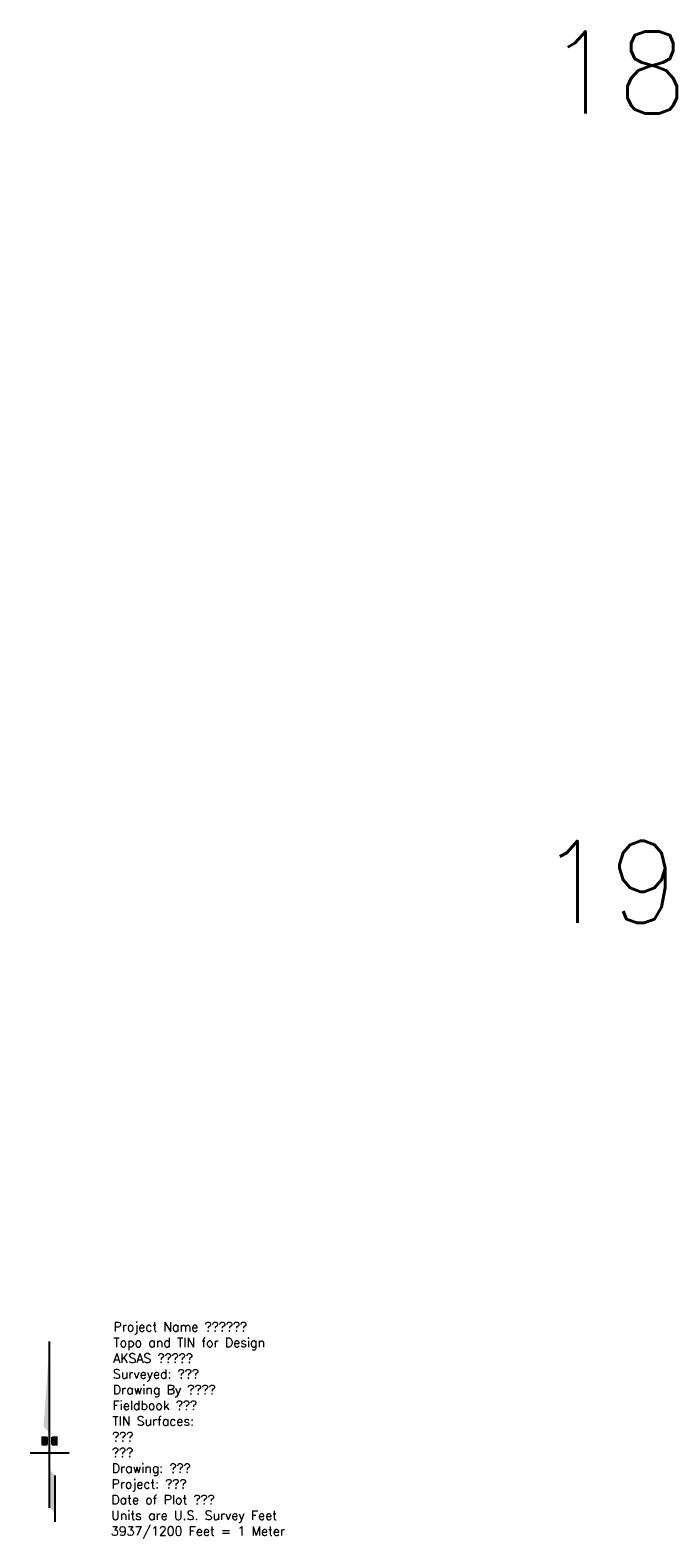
# Model space of a CAD drawing. Header units: feet. Extents: x 346291 to 375900, y 296691 to 311177.
# Tile 1 of 146: x 346291 to 351752, y 296691 to 309644. Entities that reach past the tile are written whole.
import ezdxf

# ---------------------------------------------------------------- set-up
doc = ezdxf.new("R2010")
doc.units = ezdxf.units.FT
doc.header["$LTSCALE"] = 20
doc.header["$MEASUREMENT"] = 0
for name, color, linetype in [('SNortharrow', 2, 'Continuous'), ('SText', 2, 'Continuous'), ('Taxmap', 252, 'Continuous')]:
    doc.layers.add(name, color=color, linetype=linetype)
doc.styles.add('l100', font='simplex', dxfattribs={"height": 2})

# ---------------------------------------------------------------- blocks, each defined once
blk = doc.blocks.new('n_arrow_cr')
for p, q in [((-0.043, -0.513), (-0.043, 1.301)), ((-0.129, 0.258), (-0.069, 0.258)), ((-0.129, 0.178), (-0.069, 0.178)), ((-0.122, 0.178), (-0.122, 0.258)), ((-0.069, 0.178), (-0.069, 0.258)), ((-0.016, 0.258), (0.044, 0.258)), ((-0.016, 0.178), (-0.016, 0.258)), ((-0.016, 0.178), (0.044, 0.178)), ((0.037, 0.178), (0.037, 0.258)), ((-0.255, 0.085), (0.17, 0.085)), ((0.017, -0.667), (0.017, -0.16))]:
    blk.add_line(p, q)
at = {"const_width": 0.00335}
blk.add_lwpolyline([(-0.072, 0.247), (-0.014, 0.189)], dxfattribs=at)
for points in [[(-0.043, 0.303), (-0.109, 0.369), (-0.043, 1.301)], [(-0.069, 0.178), (-0.122, 0.178), (-0.069, 0.258), (-0.122, 0.258)], [(0.037, 0.258), (-0.016, 0.258), (0.037, 0.178), (-0.016, 0.178)], [(0.017, -0.573), (-0.043, -0.513), (0.017, -0.16), (-0.043, -0.1)]]:
    blk.add_solid(points)

msp = doc.modelspace()

# ---------------------------------------------------------------- block references
at = {"layer": 'SNortharrow', "xscale": 787.400000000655, "yscale": 787.400000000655, "zscale": 787.400000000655}
msp.add_blockref('n_arrow_cr', (346492, 297354), dxfattribs=at)

# ---------------------------------------------------------------- texts
at = {"layer": 'SText', "style": 'l100'}
for s, height, p in [('Project Name ??????', 78.74, (347007, 298465)), ('Topo and TIN for Design', 78.74, (347006, 298330)), ('AKSAS ?????', 78.74, (347004, 298195)), ('Surveyed: ???', 78.74, (347002, 298060)), ('Drawing By ????', 78.74, (347001, 297925)), ('Fieldbook ???', 78.74, (346999, 297790)), ('TIN Surfaces:', 78.74, (346997, 297655)), ('???', 78.7, (346996, 297520)), ('???', 78.7, (346994, 297385)), ('Drawing: ???', 78.74, (346992, 297250)), ('Project: ???', 78.74, (346990, 297115)), ('Date of Plot ???', 78.74, (346989, 296980)), ('Units are U.S. Survey Feet', 78.74, (346987, 296845)), ('3937/1200 Feet = 1 Meter', 78.74, (346985, 296710))]:
    msp.add_text(s, height=height, dxfattribs=at).set_placement(p)
at = {"layer": 'Taxmap', "color": 5, "style": 'l100'}
for s, p in [('18', (350730, 308929)), ('19', (350660, 301974))]:
    msp.add_text(s, height=704.2, dxfattribs=at).set_placement(p)

doc.saveas('drawing.dxf')
